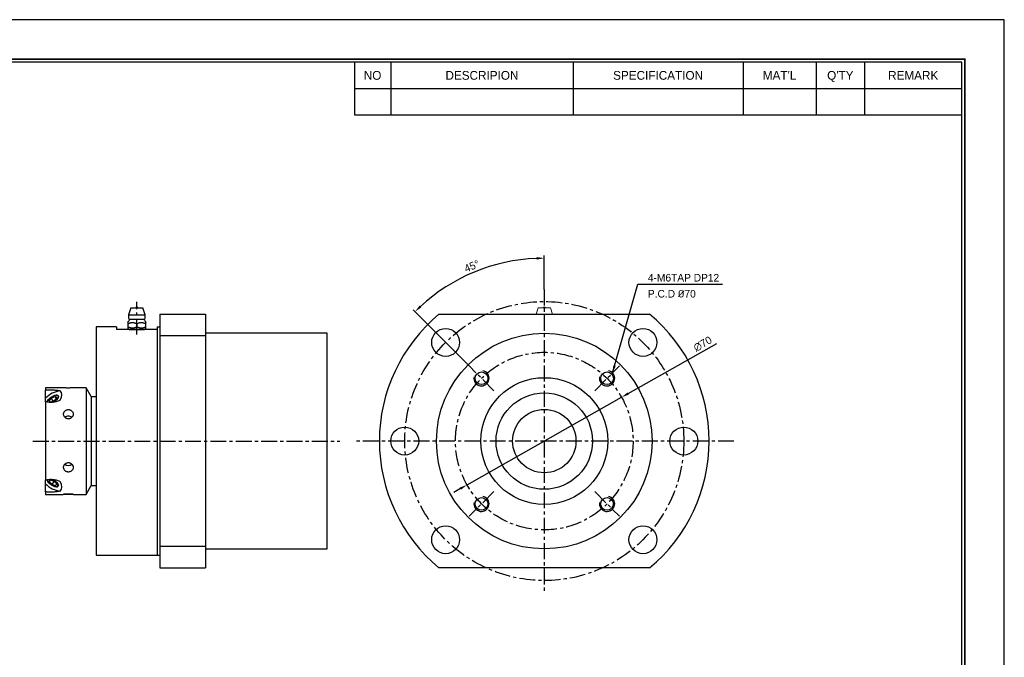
# Model space of a CAD drawing. Header units: millimetres. Extents: x -29 to 5648, y -387 to 3949.
# Tile 4 of 6: x 323 to 711, y 251 to 503. Entities that reach past the tile are written whole.
import ezdxf
from ezdxf.enums import TextEntityAlignment as Align

# ---------------------------------------------------------------- set-up
doc = ezdxf.new("R2010")
doc.units = ezdxf.units.MM
doc.linetypes.add('CENTER', pattern=[2, 1.25, -0.25, 0.25, -0.25])
doc.layers.get('0').update_dxf_attribs({"linetype": 'CONTINUOUS'})
doc.layers.get('Defpoints').update_dxf_attribs({"linetype": 'CONTINUOUS'})
for name, color, linetype in [('1', 1, 'CENTER'), ('5', 7, 'CONTINUOUS'), ('7', 7, 'CONTINUOUS'), ('center', 1, 'CENTER'), ('OUTLINE', 7, 'CONTINUOUS')]:
    doc.layers.add(name, color=color, linetype=linetype)
doc.dimstyles.new('3', dxfattribs={"dimtxt": 3, "dimasz": 3, "dimexe": 1, "dimexo": 0, "dimgap": 1, "dimtad": 1, "dimdec": 3, "dimzin": 11, "dimdsep": 46, "dimtxsty": 'Standard', "dimcen": 0, "dimclrd": 5, "dimclre": 5, "dimclrt": 3, "dimadec": 0, "dimazin": 0, "dimtfac": 0.6, "dimtdec": 3, "dimtmove": 0, "dimatfit": 3, "dimfxl": 1.25, "dimtolj": 1, "dimtzin": 11, "dimarcsym": 0})

# ---------------------------------------------------------------- blocks, each defined once
blk = doc.blocks.new('란표제')
at = {"layer": '7', "color": 0}
for p, q in [((386.1, 273), (0, 273)), ((386.1, 0), (386.1, 273))]:
    blk.add_line(p, q, dxfattribs=at)
at = {"layer": '7'}
for p, q in [((247, 263.9), (247, 252.64)), ((254.8, 263.9), (254.8, 252.64)), ((293.8, 263.9), (293.8, 252.64)), ((330.2, 263.9), (330.2, 252.64)), ((345.8, 263.9), (345.8, 252.64)), ((356.2, 263.9), (356.2, 252.64)), ((247, 258.27), (377, 258.27)), ((247, 252.64), (377, 252.64))]:
    blk.add_line(p, q, dxfattribs=at)
at = {"layer": '7', "const_width": 0.325}
blk.add_lwpolyline([(377.65, 8.45), (377.65, 264.55), (13, 264.55), (13, 8.45)], close=True, dxfattribs=at)
at = {"layer": '7'}
blk.add_lwpolyline([(377, 9.1), (377, 263.9), (13.65, 263.9), (13.65, 9.1)], close=True, dxfattribs=at)
at = {"layer": '5', "ltscale": 0.5}
for tag, p, height in [('TITLE', (308.32, 31.73), 3.25), ('도번', (326.54, 20.34), 3.25), ('SCALE', (329.92, 12.42), 1.56), ('DATE', (360.13, 12.36), 1.56)]:
    blk.add_attdef(tag, p, '', height=height, dxfattribs=at)
at = {"layer": '7'}
for s, height, p in [('NO', 1.877, (250.9, 261.08)), ('DESCRIPION', 1.877, (274.3, 261.08)), ('SPECIFICATION', 1.8772, (312, 261.08)), ("MAT'L", 1.877, (338, 261.08)), ("Q'TY", 1.877, (351, 261.08)), ('REMARK', 1.877, (366.6, 261.08))]:
    blk.add_text(s, height=height, dxfattribs=at).set_placement(p, align=Align.MIDDLE_CENTER)
for tag, p in [('필렛', (233.03, 14.17)), ('모따기', (233.03, 10.79))]:
    blk.add_attdef(tag, text='', height=1.5, dxfattribs=at).set_placement(p, align=Align.MIDDLE_LEFT)
blk = doc.blocks.new('*D3490')
at = {"color": 5, "lineweight": -2, "ltscale": 5}
for p, q in [((529.74, 396.39), (529.74, 409.75)), ((500.11, 366.27), (478.05, 388.33))]:
    blk.add_line(p, q, dxfattribs=at)
blk.add_arc((529.74, 336.64), 72.11, 92.384, 132.616, dxfattribs=at)
at = {"color": 5}
for points in [[(526.76, 408.18), (526.73, 409.18), (529.74, 408.75)], [(480.58, 390.06), (481.27, 389.34), (478.76, 387.63)]]:
    blk.add_solid(points, dxfattribs=at)
at = {"layer": 'Defpoints', "color": 0}
for p in [(511.08, 406.29), (529.74, 396.39), (500.11, 366.27), (509.88, 356.5), (529.74, 276.89)]:
    blk.add_point(p, dxfattribs=at)
at = {"color": 3, "ltscale": 5, "insert": (501.18, 405.6), "char_height": 3, "attachment_point": 5, "rotation": 22.5}
blk.add_mtext('\\A1;45%%d', dxfattribs=at)
blk = doc.blocks.new('*D3491')
at = {"color": 5, "lineweight": -2, "ltscale": 5}
for p, q in [((562.8, 355.38), (597.73, 375.17)), ((499.29, 319.38), (560.19, 353.9)), ((496.68, 317.9), (494.07, 316.43))]:
    blk.add_line(p, q, dxfattribs=at)
at = {"color": 5}
for points in [[(562.56, 355.81), (563.05, 354.94), (560.19, 353.9)], [(496.93, 317.47), (496.44, 318.34), (499.29, 319.38)]]:
    blk.add_solid(points, dxfattribs=at)
at = {"layer": 'Defpoints', "color": 0}
for p in [(560.19, 353.9), (499.29, 319.38)]:
    blk.add_point(p, dxfattribs=at)
at = {"color": 3, "ltscale": 5, "insert": (592.19, 374.95), "char_height": 3, "attachment_point": 5, "rotation": 29.5408}
blk.add_mtext('\\A1;∅70', dxfattribs=at)

msp = doc.modelspace()

# ---------------------------------------------------------------- linework, layer by layer
for p, q in [((366.757, 389.1401), (365.857, 386.4401)), ((366.757, 389.1401), (371.557, 389.1401)), ((368.737, 389.1401), (369.577, 389.1401)), ((372.457, 386.4401), (371.557, 389.1401)), ((365.857, 386.4401), (372.457, 386.4401)), ((365.857, 386.4401), (365.857, 385.1401)), ((366.357, 384.6401), (371.957, 384.6401)), ((372.457, 385.1401), (372.457, 386.4401)), ((365.657, 383.4435), (365.657, 381.1401)), ((365.657, 381.1401), (366.157, 380.6401)), ((366.157, 380.6401), (372.157, 380.6401)), ((369.157, 382.8186), (369.157, 381.6815)), ((372.157, 380.6401), (372.657, 381.1401)), ((372.657, 381.1401), (372.657, 383.4435))]:
    msp.add_line(p, q)
at = {"color": 7, "linetype": 'Continuous', "lineweight": 15}
for p, q in [((527.3443, 389.1401), (526.5109, 386.6401)), ((532.1443, 389.1401), (527.3443, 389.1401)), ((532.9776, 386.6401), (532.1443, 389.1401))]:
    msp.add_line(p, q, dxfattribs=at)
at = {"ltscale": 5}
for p, q in [((378.157, 386.6401), (396.157, 386.6401)), ((377.157, 381.6401), (377.157, 291.6401)), ((377.157, 381.6401), (378.157, 381.6401)), ((377.157, 291.6401), (378.157, 291.6401)), ((378.157, 286.6401), (396.157, 286.6401))]:
    msp.add_line(p, q, dxfattribs=at)
for points in [[(365.657, 382.8186), (365.9323, 382.9741), (366.2118, 383.1191), (366.4032, 383.2076), (366.598, 383.2862), (366.7961, 383.3518), (367.0002, 383.4021), (367.2071, 383.4334), (367.3503, 383.4426), (367.4937, 383.4415), (367.6367, 383.4302), (367.8081, 383.4032), (367.9776, 383.3631), (368.1448, 383.3115), (368.3138, 383.2483), (368.4804, 383.1766), (368.6446, 383.0981), (368.9024, 382.9627), (369.157, 382.8186)], [(369.157, 381.6815), (368.9794, 381.583), (368.7991, 381.4916), (368.6148, 381.4077), (368.4275, 381.3331), (368.2324, 381.2676), (368.0346, 381.2143), (367.8316, 381.1743), (367.6268, 381.1493), (367.4871, 381.1413), (367.3472, 381.1408), (367.2063, 381.1478), (367.0658, 381.1622), (366.9225, 381.1845), (366.7802, 381.2141), (366.6381, 381.2509), (366.4974, 381.2943), (366.2828, 381.3731), (366.0707, 381.4651), (365.8625, 381.5683), (365.657, 381.6815)], [(369.157, 382.8186), (369.4323, 382.9741), (369.7118, 383.1191), (369.9032, 383.2076), (370.098, 383.2862), (370.2961, 383.3518), (370.5002, 383.4021), (370.7071, 383.4334), (370.8503, 383.4426), (370.9937, 383.4415), (371.1367, 383.4302), (371.3081, 383.4032), (371.4776, 383.3631), (371.6448, 383.3115), (371.8138, 383.2483), (371.9804, 383.1766), (372.1446, 383.0981), (372.4024, 382.9627), (372.657, 382.8186)], [(372.657, 381.6815), (372.4794, 381.583), (372.2991, 381.4916), (372.1148, 381.4077), (371.9275, 381.3331), (371.7324, 381.2676), (371.5346, 381.2143), (371.3316, 381.1743), (371.1268, 381.1493), (370.9871, 381.1413), (370.8472, 381.1408), (370.7063, 381.1478), (370.5658, 381.1622), (370.4225, 381.1845), (370.2802, 381.2141), (370.1381, 381.2509), (369.9974, 381.2943), (369.7828, 381.3731), (369.5707, 381.4651), (369.3625, 381.5683), (369.157, 381.6815)]]:
    msp.add_lwpolyline(points)
for centre, radius, start, end in [((369.157, 389.1401), 0.4, 0, 180), ((360.8627, 387.0511), 6, 323.039362, 336.307361), ((366.357, 385.1401), 0.5, 180, 270), ((371.957, 385.1401), 0.5, 270, 0), ((377.4513, 387.0511), 6, 203.692639, 216.96084)]:
    msp.add_arc(centre, radius, start, end)
at = {"color": 7, "linetype": 'Continuous', "lineweight": 15}
msp.add_arc((529.7443, 389.1401), 0.4, 0, 180, dxfattribs=at)
at = {"color": 5, "ltscale": 5}
for centre in [(504.9955, 361.3888), (554.493, 361.3888), (504.9955, 311.8914), (554.493, 311.8914)]:
    msp.add_arc(centre, 3, 170, 80, dxfattribs=at)
at = {"layer": '1', "ltscale": 5}
for p, q in [((529.7443, 396.3901), (529.7443, 276.8901)), ((369.157, 378.6401), (369.157, 391.5401)), ((509.8813, 356.503), (500.1097, 366.2746)), ((549.6072, 356.503), (559.3788, 366.2746)), ((509.8813, 316.7772), (500.1097, 307.0055)), ((549.6072, 316.7772), (559.3788, 307.0055))]:
    msp.add_line(p, q, dxfattribs=at)
for radius in [55, 35]:
    msp.add_circle((529.7443, 336.6401), radius, dxfattribs=at)
at = {"layer": 'center', "ltscale": 5}
for p, q in [((328.157, 336.6401), (449.157, 336.6401)), ((604.4943, 336.6401), (454.9943, 336.6401))]:
    msp.add_line(p, q, dxfattribs=at)
at = {"layer": 'OUTLINE'}
for p, q in [((378.157, 386.6401), (378.157, 286.6401)), ((396.157, 386.6401), (396.157, 286.6401)), ((488.2111, 386.6401), (571.2774, 386.6401)), ((361.157, 381.6401), (353.157, 381.6401)), ((353.157, 381.6401), (353.157, 291.6401)), ((361.157, 381.6401), (361.157, 380.6401)), ((377.157, 380.6401), (361.157, 380.6401)), ((396.157, 378.1732), (378.157, 378.1732)), ((444.157, 379.1401), (396.157, 379.1401)), ((444.157, 294.1401), (444.157, 379.1401)), ((340.1642, 357.6401), (333.157, 357.6401)), ((333.157, 357.6401), (333.157, 356.7473)), ((349.157, 357.6401), (344.1346, 357.6401)), ((351.157, 354.176), (349.157, 357.6401)), ((349.157, 357.6401), (349.157, 315.6401)), ((333.157, 353.5345), (333.157, 356.7473)), ((333.157, 352.1198), (333.157, 353.5345)), ((334.5494, 352.4038), (335.3158, 353.5247)), ((335.3158, 353.5247), (336.8157, 354.2665)), ((335.3158, 353.5247), (336.0577, 352.4079)), ((336.7678, 354.644), (336.7368, 354.6345)), ((337.5492, 353.8874), (336.7828, 352.7665)), ((336.8157, 354.2665), (337.5492, 353.8874)), ((336.8157, 354.2665), (337.3049, 353.5301)), ((351.157, 354.176), (351.157, 319.1042)), ((353.157, 354.1401), (351.157, 354.1401)), ((333.157, 352.1198), (333.157, 321.34)), ((334.4103, 353.0891), (334.3895, 353.0642)), ((334.5494, 352.4038), (335.2829, 352.0247)), ((336.7828, 352.7665), (335.2829, 352.0247)), ((333.157, 319.8141), (333.157, 321.34)), ((333.157, 316.6106), (333.157, 319.8141)), ((334.435, 320.2579), (334.4548, 320.2348)), ((334.6554, 320.6249), (334.8724, 321.383)), ((334.6554, 320.6249), (335.1188, 321.3174)), ((335.8323, 319.4958), (334.6554, 320.6249)), ((334.8724, 321.383), (336.2663, 321.0121)), ((335.8323, 319.4958), (336.6199, 320.6728)), ((335.8323, 319.4958), (337.2262, 319.1249)), ((336.2663, 321.0121), (337.4432, 319.883)), ((336.6399, 318.7727), (336.6688, 318.7632)), ((337.4432, 319.883), (337.2262, 319.1249)), ((338.1449, 319.0312), (338.1979, 319.028)), ((349.157, 315.6401), (351.157, 319.1042)), ((351.157, 319.1401), (353.157, 319.1401)), ((333.157, 316.6106), (333.157, 315.6401)), ((333.157, 315.6401), (340.1642, 315.6401)), ((344.157, 315.6405), (344.1346, 315.6418)), ((344.1346, 315.6401), (349.157, 315.6401)), ((396.157, 295.107), (378.157, 295.107)), ((353.157, 291.6401), (377.157, 291.6401)), ((396.157, 294.1401), (444.157, 294.1401)), ((571.2774, 286.6401), (488.2111, 286.6401))]:
    msp.add_line(p, q, dxfattribs=at)
at = {"layer": 'OUTLINE', "flags": 128}
for points in [[(333.8899, 351.9726), (333.8898, 352.1508), (333.9839, 352.48), (334.1893, 352.8451), (334.495, 353.2264), (334.8845, 353.6033), (335.3368, 353.9556), (335.8275, 354.2641), (336.3301, 354.5124), (336.8176, 354.6871), (337.2637, 354.7786), (337.6443, 354.782), (337.939, 354.6973), (338.1317, 354.5289)], [(333.9426, 351.9643), (333.9335, 352.0301), (333.9688, 352.328), (334.1163, 352.6698), (334.368, 353.0374), (334.7103, 353.4107), (335.1248, 353.7698), (335.5892, 354.0953), (336.0783, 354.3695), (336.5659, 354.5777), (337.0257, 354.7088), (337.4328, 354.7556), (337.7653, 354.7155), (338.0053, 354.5909), (338.1398, 354.3883), (338.1617, 354.1188), (338.0697, 353.7967), (337.8687, 353.4396), (337.5697, 353.0666), (337.1887, 352.6979), (336.7463, 352.3533), (336.2663, 352.0515), (336.0021, 351.9128)], [(338.1317, 354.5289), (338.2122, 354.2859), (338.1761, 353.9815), (338.0253, 353.632), (337.7681, 353.2563), (337.4181, 352.8746), (336.9944, 352.5075), (336.5197, 352.1748), (336.0718, 351.9206)], [(338.1475, 354.5052), (337.9547, 354.6736), (337.6601, 354.7584), (337.2794, 354.7549), (336.8334, 354.6634), (336.7678, 354.644)], [(336.0172, 321.5334), (336.2878, 321.391), (336.7776, 321.0811), (337.2282, 320.7265), (337.6152, 320.3465), (337.9178, 319.9614), (338.1197, 319.5922), (338.2099, 319.2586), (338.1837, 318.9787), (338.0424, 318.7675), (337.7936, 318.6365), (337.4509, 318.5926), (337.0325, 318.6384), (336.5612, 318.7712), (336.0622, 318.9839), (335.5626, 319.2652), (335.0892, 319.5997), (334.6676, 319.9695), (334.3204, 320.3546), (334.0665, 320.7344), (333.9194, 321.0882), (333.8872, 321.397), (333.8981, 321.4683)], [(338.1449, 319.0312), (338.0107, 318.8106), (337.7625, 318.6738), (337.4147, 318.6289), (336.9876, 318.6784), (336.506, 318.8195), (335.9978, 319.0439), (335.4926, 319.3387), (335.0198, 319.6867), (334.6068, 320.0676), (334.2776, 320.4594), (334.0514, 320.8392), (333.9413, 321.185), (333.9537, 321.4767)], [(336.6688, 318.7632), (337.0243, 318.6668), (337.4609, 318.6162), (337.8164, 318.6621), (338.0701, 318.8019), (338.1428, 318.8872)], [(344.0448, 315.6467), (343.7213, 315.6697), (343.2212, 315.6982), (342.5996, 315.719), (341.9298, 315.7222), (341.2876, 315.7066), (340.7422, 315.6792), (340.3539, 315.6529), (340.169, 315.6403), (340.157, 315.6405), (340.2691, 315.655), (340.5927, 315.6853), (341.0928, 315.7195), (341.7144, 315.7435), (342.3842, 315.7472), (343.0263, 315.7292), (343.5718, 315.697), (343.9601, 315.6638), (344.145, 315.643), (344.157, 315.6405), (344.157, 315.6405)]]:
    msp.add_lwpolyline(points, dxfattribs=at)
at = {"layer": 'OUTLINE'}
for centre, radius in [((490.8534, 375.531), 5.5), ((568.6351, 375.531), 5.5), ((529.7443, 336.6401), 42.5), ((504.9955, 361.3888), 2.5), ((529.7443, 336.6401), 25), ((554.493, 361.3888), 2.5), ((529.7443, 336.6401), 19), ((529.7443, 336.6401), 12.5), ((474.7443, 336.6401), 5.5), ((584.7443, 336.6401), 5.5), ((504.9955, 311.8914), 2.5), ((554.493, 311.8914), 2.5), ((490.8534, 297.7492), 5.5), ((568.6351, 297.7492), 5.5)]:
    msp.add_circle(centre, radius, dxfattribs=at)
for centre, radius, start, end in [((529.7443, 336.6401), 65, 129.715137, 230.284863), ((529.7443, 336.6401), 65, 309.715137, 50.284863), ((339.9604, 347.1844), 9.3064, 96.166407, 136.973728), ((335.5515, 351.8918), 1.6506, 134.746367, 177.185878), ((342.1367, 344.2738), 2.179, 89.467272, 127.977893), ((342.1775, 344.2753), 2.1776, 51.702182, 90.539462), ((342.1573, 329.1831), 2.1998, 229.792784, 309.548086), ((339.7732, 325.8555), 8.9595, 222.399735, 264.796796), ((335.5495, 321.4457), 1.6288, 177.123084, 226.822069), ((334.8955, 318.407), 3.3088, 10.874722, 72.106773)]:
    msp.add_arc(centre, radius, start, end, dxfattribs=at)
for major_axis, ratio, start_param, end_param in [((36.1112, 19.3647), 0.22498395, 5.98594746, 6.34028705), ((36.1006, -19.2812), 0.23048641, 6.22850161, 6.5828412)]:
    msp.add_ellipse((303.157, 336.6401), major_axis=major_axis, ratio=ratio, start_param=start_param, end_param=end_param, dxfattribs=at)
for points, knots in [([(344.1346, 357.6384), (344.1157, 357.6377), (344.0732, 357.6361), (343.7465, 357.6111), (343.2424, 357.5806), (342.6086, 357.558), (341.9261, 357.5545), (341.2709, 357.5715), (340.7136, 357.6012), (340.323, 357.6294), (340.1769, 357.6404), (340.1655, 357.6399), (340.1642, 357.6398)], [0, 0, 0, 0, 0.08944683, 0.20122994, 0.31332937, 0.42564074, 0.53760708, 0.64920852, 0.76099557, 0.87322757, 0.98547188, 1, 1, 1, 1]), ([(333.157, 356.7473), (333.6497, 356.7929), (334.1496, 356.8207), (334.9099, 356.8392), (335.1652, 356.8414), (335.6795, 356.8374), (335.9387, 356.831), (336.6973, 356.7987), (337.1865, 356.76), (337.8922, 356.6667), (338.1223, 356.6295), (338.5576, 356.5432), (338.7647, 356.4938), (338.9607, 356.4369)], [0, 0, 0, 0, 0.25, 0.25, 0.375, 0.375, 0.5, 0.5, 0.75, 0.75, 0.875, 0.875, 1, 1, 1, 1]), ([(338.9607, 352.7762), (338.5702, 352.5588), (338.139, 352.3788), (337.4367, 352.1674), (337.1928, 352.107), (336.7013, 352.0095), (336.4519, 351.9719), (335.9463, 351.9181), (335.6884, 351.902), (335.1745, 351.8913), (334.9188, 351.8967), (334.1557, 351.9424), (333.6485, 352.0132), (333.157, 352.1198)], [0, 0, 0, 0, 0.25, 0.25, 0.375, 0.375, 0.5, 0.5, 0.625, 0.625, 0.75, 0.75, 1, 1, 1, 1]), ([(342.157, 345.4802), (342.0248, 345.4802), (341.8948, 345.4921), (341.6391, 345.5384), (341.5121, 345.5734), (341.27, 345.6645), (341.1551, 345.7201), (340.9378, 345.8512), (340.8349, 345.9272), (340.5584, 346.1753), (340.4094, 346.374), (340.2098, 346.798), (340.1572, 347.0278), (340.1569, 347.3656), (340.1699, 347.4794), (340.2209, 347.6983), (340.2586, 347.8042), (340.3587, 348.0087), (340.4213, 348.107), (340.5659, 348.2881), (340.6485, 348.3722), (340.8351, 348.527), (340.936, 348.5953), (341.1525, 348.7145), (341.2694, 348.7659), (341.5115, 348.8481), (341.6362, 348.8791), (341.8925, 348.9209), (342.0248, 348.9317), (342.2892, 348.9317), (342.4192, 348.9211), (342.6748, 348.8797), (342.8019, 348.8483), (343.044, 348.7661), (343.1589, 348.7158), (343.3762, 348.5964), (343.4791, 348.5268), (343.7556, 348.2976), (343.9046, 348.1115), (344.1042, 347.7052), (344.1568, 347.4806), (344.1571, 347.1428), (344.1441, 347.0278), (344.0931, 346.804), (344.0554, 346.6947), (343.9553, 346.4812), (343.8927, 346.3775), (343.748, 346.1848), (343.6655, 346.0945), (343.4789, 345.9269), (343.3779, 345.8524), (343.1615, 345.7215), (343.0446, 345.6647), (342.8025, 345.5735), (342.6778, 345.5391), (342.4215, 345.4923), (342.2892, 345.4802), (342.157, 345.4802)], [0, 0, 0, 0, 0.03125, 0.03125, 0.0625, 0.0625, 0.09375, 0.09375, 0.125, 0.125, 0.1875, 0.1875, 0.25, 0.25, 0.28125, 0.28125, 0.3125, 0.3125, 0.34375, 0.34375, 0.375, 0.375, 0.40625, 0.40625, 0.4375, 0.4375, 0.46875, 0.46875, 0.5, 0.5, 0.53125, 0.53125, 0.5625, 0.5625, 0.59375, 0.59375, 0.625, 0.625, 0.6875, 0.6875, 0.75, 0.75, 0.78125, 0.78125, 0.8125, 0.8125, 0.84375, 0.84375, 0.875, 0.875, 0.90625, 0.90625, 0.9375, 0.9375, 0.96875, 0.96875, 1, 1, 1, 1]), ([(342.157, 324.5635), (342.0248, 324.5635), (341.8948, 324.5742), (341.6391, 324.616), (341.5121, 324.6477), (341.27, 324.7306), (341.1551, 324.7814), (340.9378, 324.9018), (340.8349, 324.972), (340.5584, 325.2032), (340.4094, 325.3908), (340.2098, 325.8003), (340.1572, 326.0266), (340.1569, 326.3668), (340.1699, 326.4827), (340.2209, 326.708), (340.2586, 326.8181), (340.3587, 327.033), (340.4213, 327.1374), (340.5659, 327.3313), (340.6485, 327.4222), (340.8351, 327.5908), (340.936, 327.6658), (341.1525, 327.7974), (341.2694, 327.8546), (341.5115, 327.9463), (341.6362, 327.981), (341.8925, 328.028), (342.0248, 328.0401), (342.2892, 328.0401), (342.4192, 328.0282), (342.6748, 327.9817), (342.8019, 327.9465), (343.044, 327.8548), (343.1589, 327.7989), (343.3762, 327.667), (343.4791, 327.5906), (343.7556, 327.3409), (343.9046, 327.141), (344.1042, 326.7141), (344.1568, 326.4827), (344.1571, 326.1424), (344.1441, 326.0278), (344.0931, 325.8072), (344.0554, 325.7006), (343.9553, 325.4944), (343.8927, 325.3953), (343.748, 325.2127), (343.6655, 325.1279), (343.4789, 324.9718), (343.3779, 324.9029), (343.1615, 324.7827), (343.0446, 324.7308), (342.8025, 324.6479), (342.6778, 324.6167), (342.4215, 324.5744), (342.2892, 324.5635), (342.157, 324.5635)], [0, 0, 0, 0, 0.03125, 0.03125, 0.0625, 0.0625, 0.09375, 0.09375, 0.125, 0.125, 0.1875, 0.1875, 0.25, 0.25, 0.28125, 0.28125, 0.3125, 0.3125, 0.34375, 0.34375, 0.375, 0.375, 0.40625, 0.40625, 0.4375, 0.4375, 0.46875, 0.46875, 0.5, 0.5, 0.53125, 0.53125, 0.5625, 0.5625, 0.59375, 0.59375, 0.625, 0.625, 0.6875, 0.6875, 0.75, 0.75, 0.78125, 0.78125, 0.8125, 0.8125, 0.84375, 0.84375, 0.875, 0.875, 0.90625, 0.90625, 0.9375, 0.9375, 0.96875, 0.96875, 1, 1, 1, 1]), ([(333.157, 321.34), (333.6497, 321.4484), (334.1496, 321.519), (334.9099, 321.5658), (335.1652, 321.5715), (335.6795, 321.5612), (335.9387, 321.545), (336.6973, 321.464), (337.1865, 321.3671), (337.8922, 321.1533), (338.1223, 321.0704), (338.5576, 320.8865), (338.7647, 320.785), (338.9607, 320.6743)], [0, 0, 0, 0, 0.25, 0.25, 0.375, 0.375, 0.5, 0.5, 0.75, 0.75, 0.875, 0.875, 1, 1, 1, 1]), ([(338.9607, 316.9329), (338.5702, 316.8155), (338.139, 316.729), (337.4367, 316.6316), (337.1928, 316.6048), (336.7013, 316.5622), (336.4519, 316.5463), (335.9463, 316.5236), (335.6884, 316.5169), (335.1745, 316.5125), (334.9188, 316.5147), (334.1557, 316.5338), (333.6485, 316.5632), (333.157, 316.6106)], [0, 0, 0, 0, 0.25, 0.25, 0.375, 0.375, 0.5, 0.5, 0.625, 0.625, 0.75, 0.75, 1, 1, 1, 1])]:
    msp.add_open_spline(points, degree=3, knots=knots, dxfattribs=at)

# ---------------------------------------------------------------- block references
at = {"ltscale": 5, "xscale": 1.841670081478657, "yscale": 1.841670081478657, "zscale": 1.841670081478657}
msp.add_blockref('란표제', (0, 0), dxfattribs=at)

# ---------------------------------------------------------------- texts
at = {"color": 3, "ltscale": 5, "char_height": 3, "attachment_point": 7}
for s, insert in [('4-M6TAP DP12', (570.5855, 399.5004)), ('P.C.D {\\FISOCPEUR|c0;%%C}70', (570.5855, 393.1821))]:
    msp.add_mtext(s, dxfattribs=dict(at, insert=insert))

# ---------------------------------------------------------------- dimensions: what is measured, and where the dimension line sits
at = {"ltscale": 5}
dim = msp.add_angular_dim_2l(base=(511.0816, 406.2899), line1=((509.8813, 356.503), (500.1097, 366.2746)), line2=((529.7443, 396.3901), (529.7443, 276.8901)), dimstyle='3', dxfattribs=at)
dim.commit()
dim.dimension.update_dxf_attribs({"geometry": '*D3490', "text_midpoint": (501.1782, 405.6047)})
dim = msp.add_diameter_dim_2p(p1=(499.2941, 319.3836), p2=(560.1944, 353.8966), dimstyle='3', dxfattribs=at)
dim.commit()
dim.dimension.update_dxf_attribs({"geometry": '*D3491', "text_midpoint": (593.4374, 372.7358), "dimtype": 163})

# ---------------------------------------------------------------- leaders
at = {"ltscale": 5, "annotation_type": 0, "has_hookline": 1, "hookline_direction": 0, "text_width": 29.4248}
msp.add_leader([(556.6143, 363.5101), (566.5855, 398.5004), (569.5855, 398.5004)], dimstyle='3', dxfattribs=at)

doc.saveas('drawing.dxf')
